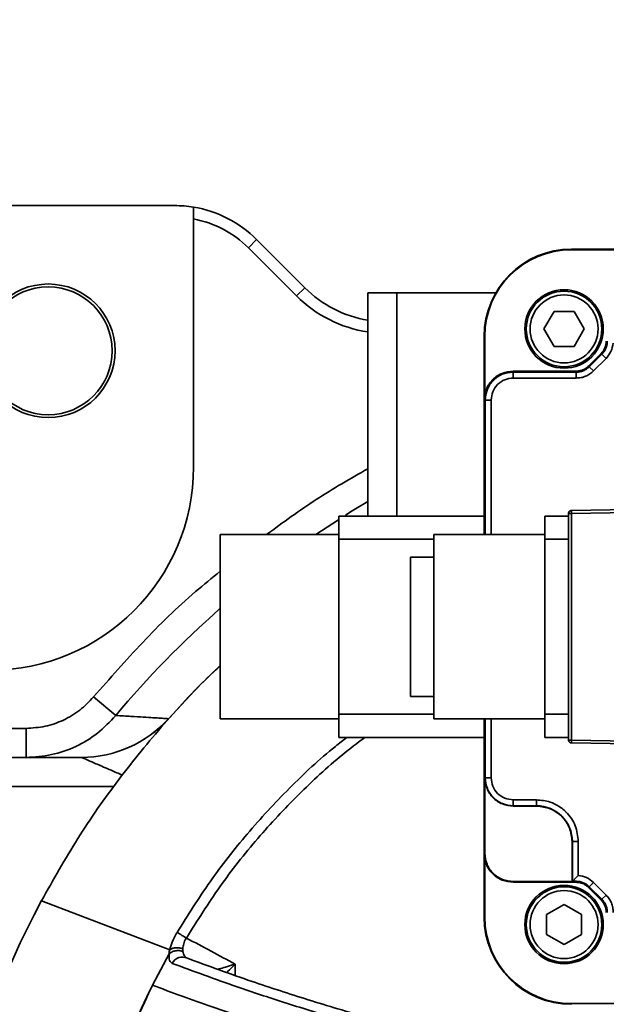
# Model space of a CAD drawing. Header units: millimetres. Extents: x -8713 to 3261, y -18743 to -8704.
# Tile 13 of 154: x -4417 to -4317, y -15337 to -15167. Entities that reach past the tile are written whole.
import ezdxf

# ---------------------------------------------------------------- set-up
doc = ezdxf.new("R2010")
doc.units = ezdxf.units.MM
doc.header["$LTSCALE"] = 10
doc.layers.add('细实线层', color=7, linetype='Continuous')

msp = doc.modelspace()

# ---------------------------------------------------------------- linework, layer by layer
at = {"color": 4}
msp.add_circle((-4272.58, -15394.48), 643.69, dxfattribs=at)
at = {"layer": '细实线层', "linetype": 'Continuous', "lineweight": 35}
for p, q in [((-4390.86, -15199.48), (-4442.58, -15199.48)), ((-4387.58, -15244.48), (-4387.58, -15201.78)), ((-4376.72, -15205.34), (-4378.13, -15206.75)), ((-4376.72, -15205.34), (-4368.44, -15213.62)), ((-4369.85, -15215.04), (-4378.13, -15206.75)), ((-4222.58, -15206.98), (-4322.58, -15206.98)), ((-4312.15, -15207.09), (-4322.58, -15207.09)), ((-4368.44, -15213.62), (-4369.85, -15215.04)), ((-4357.58, -15214.48), (-4352.58, -15214.48)), ((-4357.58, -15252.93), (-4357.58, -15214.48)), ((-4335.57, -15214.48), (-4352.58, -15214.48)), ((-4352.58, -15214.48), (-4352.58, -15252.93)), ((-4327.31, -15220.72), (-4325.57, -15217.72)), ((-4325.57, -15217.72), (-4322.11, -15217.72)), ((-4322.11, -15217.72), (-4320.38, -15220.72)), ((-4325.57, -15223.72), (-4327.31, -15220.72)), ((-4320.38, -15220.72), (-4322.11, -15223.72)), ((-4337.58, -15221.98), (-4337.58, -15232.81)), ((-4337.46, -15221.98), (-4337.46, -15232.41)), ((-4322.11, -15223.72), (-4325.57, -15223.72)), ((-4317.46, -15224.94), (-4319.62, -15227.1)), ((-4319.5, -15227.23), (-4317.33, -15225.06)), ((-4318.78, -15227.94), (-4316.61, -15225.78)), ((-4317.33, -15225.06), (-4317.46, -15224.94)), ((-4316.61, -15225.78), (-4317.33, -15225.06)), ((-4319.5, -15227.23), (-4319.62, -15227.1)), ((-4318.78, -15227.94), (-4319.5, -15227.23)), ((-4332.58, -15228.16), (-4332.58, -15227.98)), ((-4321.74, -15227.98), (-4332.58, -15227.98)), ((-4332.58, -15229.17), (-4332.58, -15228.16)), ((-4332.58, -15228.16), (-4321.74, -15228.16)), ((-4332.58, -15229.17), (-4321.74, -15229.17)), ((-4321.74, -15228.16), (-4321.74, -15227.98)), ((-4321.74, -15229.17), (-4321.74, -15228.16)), ((-4337.58, -15256.11), (-4337.58, -15232.98)), ((-4337.58, -15232.98), (-4337.4, -15232.98)), ((-4337.4, -15232.98), (-4336.39, -15232.98)), ((-4337.4, -15256.11), (-4337.4, -15232.98)), ((-4336.39, -15256.11), (-4336.39, -15232.98)), ((-4337.58, -15252.93), (-4362.58, -15252.93)), ((-4323.08, -15252.93), (-4327.17, -15252.93)), ((-4323.08, -15291.49), (-4323.08, -15252.47)), ((-4306.74, -15251.7), (-4322.59, -15251.97)), ((-4322.59, -15251.97), (-4322.58, -15252.47)), ((-4322.58, -15252.47), (-4306.74, -15252.2)), ((-4322.58, -15291.49), (-4322.58, -15252.47)), ((-4366.53, -15256.11), (-4362.66, -15253.56)), ((-4362.58, -15256.11), (-4382.98, -15256.11)), ((-4327.17, -15256.11), (-4346.22, -15256.11)), ((-4362.58, -15287.03), (-4362.58, -15256.93)), ((-4362.58, -15256.93), (-4346.22, -15256.93)), ((-4327.17, -15287.06), (-4327.17, -15256.93)), ((-4327.17, -15256.93), (-4323.08, -15256.93)), ((-4350.28, -15259.98), (-4350.28, -15283.98)), ((-4346.22, -15259.98), (-4350.28, -15259.98)), ((-4400.94, -15287.26), (-4404.77, -15284.06)), ((-4346.22, -15283.98), (-4350.28, -15283.98)), ((-4346.22, -15287.03), (-4362.58, -15287.03)), ((-4323.08, -15287.06), (-4327.17, -15287.06)), ((-4391.91, -15287.81), (-4391.91, -15287.81)), ((-4382.98, -15287.86), (-4362.58, -15287.86)), ((-4346.22, -15287.86), (-4327.17, -15287.86)), ((-4337.58, -15310.98), (-4337.58, -15287.86)), ((-4337.4, -15297.98), (-4337.4, -15287.86)), ((-4336.39, -15297.98), (-4336.39, -15287.86)), ((-4416.38, -15289.48), (-4470.58, -15289.48)), ((-4416.38, -15289.48), (-4416.38, -15294.48)), ((-4337.58, -15291.03), (-4362.58, -15291.03)), ((-4323.08, -15291.06), (-4327.17, -15291.06)), ((-4322.58, -15291.49), (-4322.59, -15291.99)), ((-4306.74, -15292.27), (-4322.59, -15291.99)), ((-4306.74, -15291.77), (-4322.58, -15291.49)), ((-4406.82, -15294.48), (-4502.58, -15294.48)), ((-4406.82, -15294.48), (-4406.82, -15294.48)), ((-4337.46, -15297.98), (-4337.4, -15297.98)), ((-4337.46, -15310.98), (-4337.46, -15297.98)), ((-4336.39, -15297.98), (-4337.4, -15297.98)), ((-4502.58, -15299.48), (-4401.26, -15299.48)), ((-4328.58, -15301.79), (-4332.58, -15301.79)), ((-4332.58, -15302.81), (-4332.58, -15301.79)), ((-4328.58, -15301.79), (-4328.58, -15302.81)), ((-4328.58, -15302.81), (-4332.58, -15302.81)), ((-4332.58, -15302.86), (-4332.58, -15302.81)), ((-4332.58, -15302.86), (-4328.58, -15302.86)), ((-4328.58, -15302.86), (-4328.58, -15302.81)), ((-4322.4, -15308.98), (-4322.46, -15308.98)), ((-4322.46, -15308.98), (-4322.46, -15315.86)), ((-4321.39, -15308.98), (-4322.4, -15308.98)), ((-4322.4, -15315.81), (-4322.4, -15308.98)), ((-4321.39, -15314.8), (-4321.39, -15308.98)), ((-4337.58, -15310.98), (-4337.46, -15310.98)), ((-4337.58, -15311.16), (-4337.58, -15321.98)), ((-4337.46, -15311.55), (-4337.46, -15321.98)), ((-4332.58, -15315.98), (-4332.58, -15315.86)), ((-4322.46, -15315.86), (-4332.58, -15315.86)), ((-4332.58, -15315.98), (-4321.74, -15315.98)), ((-4322.46, -15315.86), (-4322.4, -15315.81)), ((-4322.35, -15315.81), (-4322.4, -15315.81)), ((-4321.74, -15315.15), (-4322.35, -15315.81)), ((-4321.74, -15315.81), (-4322.35, -15315.81)), ((-4321.39, -15314.8), (-4321.74, -15315.15)), ((-4321.74, -15315.98), (-4321.74, -15315.81)), ((-4318.78, -15316.02), (-4319.5, -15316.74)), ((-4316.61, -15318.18), (-4318.78, -15316.02)), ((-4319.5, -15316.74), (-4319.62, -15316.86)), ((-4319.62, -15316.86), (-4317.46, -15319.03)), ((-4317.33, -15318.9), (-4319.5, -15316.74)), ((-4391.67, -15327.61), (-4413.73, -15319.14)), ((-4317.46, -15319.03), (-4317.33, -15318.9)), ((-4316.61, -15318.18), (-4317.33, -15318.9)), ((-4326.84, -15321.51), (-4323.84, -15319.78)), ((-4323.84, -15319.78), (-4320.84, -15321.51)), ((-4326.84, -15324.98), (-4326.84, -15321.51)), ((-4320.84, -15321.51), (-4320.84, -15324.98)), ((-4323.84, -15326.71), (-4326.84, -15324.98)), ((-4320.84, -15324.98), (-4323.84, -15326.71)), ((-4389.43, -15327.4), (-4389.41, -15327.87)), ((-4394.62, -15333.7), (-4391.79, -15328.31)), ((-4380.41, -15330.05), (-4380.41, -15332)), ((-4322.58, -15336.87), (-4312.15, -15336.87))]:
    msp.add_line(p, q, dxfattribs=at)
at = {"layer": '细实线层', "linetype": 'Continuous', "lineweight": 35, "flags": 128}
for points in [[(-4361.44, -15252.78), (-4360.27, -15252.05), (-4357.58, -15250.43)], [(-4383.01, -15278.63), (-4386.73, -15282.29), (-4391.91, -15287.81)], [(-4390.42, -15324.61), (-4390.31, -15324.67), (-4390.17, -15324.76), (-4389.99, -15324.86), (-4389.79, -15324.98), (-4389.57, -15325.12), (-4389.32, -15325.26), (-4389.07, -15325.41), (-4388.8, -15325.57)]]:
    msp.add_lwpolyline(points, dxfattribs=at)
at = {"layer": '细实线层', "linetype": 'Continuous', "lineweight": 35}
for centre, radius in [((-4412.58, -15224.48), 11.5), ((-4412.58, -15224.48), 11), ((-4323.84, -15220.72), 6.75), ((-4323.84, -15220.72), 6.5), ((-4323.84, -15220.72), 5.85), ((-4323.84, -15323.25), 6.75), ((-4323.84, -15323.25), 6.5), ((-4323.84, -15323.25), 5.85)]:
    msp.add_circle(centre, radius, dxfattribs=at)
for centre, radius, start, end in [((-4390.86, -15219.48), 20, 80.5484, 90), ((-4390.86, -15219.48), 20, 45, 80.5484), ((-4390.86, -15219.48), 18, 45, 79.4869), ((-4322.58, -15221.98), 15, 90, 180), ((-4322.58, -15221.98), 14.89, 90, 180), ((-4354.29, -15199.48), 20, 225, 260.5484), ((-4354.29, -15199.48), 22, 225, 261.4145), ((-4319.58, -15222.81), 3, 315, 0), ((-4332.58, -15232.98), 4.83, 90, 180), ((-4422.58, -15244.48), 35, 270, 0), ((-4272.58, -15394.48), 167.26, 131.3518, 140.1275), ((-4406.82, -15274.48), 20, 270.0015, 318.2042), ((-4406.82, -15274.48), 20, 270.0003, 318.2092), ((-4328.58, -15308.98), 6.17, 360, 90), ((-4323.84, -15323.25), 6.75, 84, 96), ((-4272.58, -15394.48), 160, 151.9076, 212.8945), ((-4319.58, -15321.15), 3, 360, 45), ((-4322.58, -15321.98), 15, 180, 270), ((-4322.58, -15321.98), 14.89, 180, 270), ((-4389.52, -15330.74), 1.9, 62.5098, 154.5548), ((-4272.58, -15394.48), 136.34, 153.5274, 182.8696)]:
    msp.add_arc(centre, radius, start, end, dxfattribs=at)
for points, knots in [([(-4387.58, -15201.78), (-4387.58, -15201.55), (-4387.58, -15201.09), (-4387.58, -15200.47), (-4387.58, -15200.02), (-4387.58, -15199.78), (-4387.58, -15199.76), (-4387.58, -15199.75)], [0, 0, 0, 0, 0.2189816, 0.4380359, 0.6550983, 0.8689744, 1, 1, 1, 1]), ([(-4316.61, -15225.78), (-4316.3, -15225.4), (-4315.66, -15224.64), (-4315.49, -15223.66), (-4315.4, -15223.17)], [0, 0, 0, 0, 0.500001, 1, 1, 1, 1]), ([(-4337.58, -15232.98), (-4337.5, -15232.33), (-4337.35, -15231.02), (-4336.2, -15229.36), (-4334.54, -15228.21), (-4333.23, -15228.06), (-4332.58, -15227.98)], [0, 0, 0, 0, 0.25, 0.5, 0.75, 1, 1, 1, 1]), ([(-4375, -15256.11), (-4372.19, -15254.04), (-4366.6, -15249.93), (-4360.57, -15246.49), (-4357.58, -15244.78)], [0, 0, 0, 0, 0.5026281, 1, 1, 1, 1]), ([(-4404.77, -15284.06), (-4401.99, -15280.9), (-4396.45, -15274.57), (-4389.1, -15267.39), (-4384.4, -15263.59), (-4382.98, -15262.43)], [0, 0, 0, 0, 0.41047, 0.820932, 1, 1, 1, 1]), ([(-4413.73, -15319.14), (-4411.7, -15315.54), (-4407.65, -15308.35), (-4400.56, -15298.19), (-4392.71, -15288.63), (-4386.78, -15282.17), (-4383.35, -15279.06), (-4382.98, -15278.73)], [0, 0, 0, 0, 0.24264, 0.485279, 0.727919, 0.970558, 1, 1, 1, 1]), ([(-4404.77, -15284.06), (-4405.53, -15284.86), (-4407.05, -15286.46), (-4409.93, -15288.14), (-4413.07, -15289.27), (-4415.27, -15289.41), (-4416.38, -15289.48)], [0, 0, 0, 0, 0.25066, 0.499937, 0.74927, 1, 1, 1, 1]), ([(-4400.94, -15287.26), (-4401.95, -15288.32), (-4403.98, -15290.46), (-4407.79, -15292.72), (-4411.98, -15294.2), (-4414.91, -15294.39), (-4416.38, -15294.48)], [0, 0, 0, 0, 0.249992, 0.499817, 0.749969, 1, 1, 1, 1]), ([(-4391.91, -15287.81), (-4392.03, -15287.8), (-4392.28, -15287.79), (-4393.18, -15287.73), (-4394.47, -15287.65), (-4396.19, -15287.55), (-4398.28, -15287.42), (-4400.05, -15287.31), (-4400.94, -15287.26)], [0, 0, 0, 0, 0.164655, 0.331315, 0.499997, 0.662315, 0.828977, 1, 1, 1, 1]), ([(-4390.42, -15324.61), (-4388.57, -15321.67), (-4384.88, -15315.79), (-4378.39, -15307.49), (-4371.16, -15299.72), (-4365.35, -15294.22), (-4361.85, -15291.54), (-4361.18, -15291.03)], [0, 0, 0, 0, 0.23259, 0.465172, 0.704488, 0.943817, 1, 1, 1, 1]), ([(-4358.09, -15291.03), (-4359.39, -15292.01), (-4363.42, -15295.05), (-4369.62, -15300.85), (-4376.7, -15308.41), (-4383.19, -15316.63), (-4386.93, -15322.59), (-4388.8, -15325.57)], [0, 0, 0, 0, 0.105043, 0.325602, 0.54615, 0.773071, 1, 1, 1, 1]), ([(-4322.59, -15291.99), (-4322.65, -15291.98), (-4322.78, -15291.96), (-4322.94, -15291.85), (-4323.06, -15291.68), (-4323.07, -15291.55), (-4323.08, -15291.49)], [0, 0, 0, 0, 0.25, 0.5, 0.75, 1, 1, 1, 1]), ([(-4406.82, -15294.48), (-4406.79, -15294.49), (-4406.73, -15294.52), (-4406.2, -15294.75), (-4405.28, -15295.16), (-4404.12, -15295.68), (-4403.02, -15296.15), (-4401.89, -15296.64), (-4400.8, -15297.11), (-4400.14, -15297.39), (-4399.81, -15297.53)], [0, 0, 0, 0, 0.073556, 0.155179, 0.359795, 0.476643, 0.613017, 0.769553, 0.884431, 1, 1, 1, 1]), ([(-4321.39, -15308.98), (-4321.49, -15308.04), (-4321.7, -15306.16), (-4322.84, -15304.54), (-4323.54, -15303.85), (-4323.65, -15303.74), (-4324.01, -15303.41), (-4324.85, -15302.78), (-4326.42, -15301.99), (-4327.79, -15301.86), (-4328.58, -15301.79)], [0, 0, 0, 0, 0.249551, 0.499102, 0.503766, 0.511994, 0.539141, 0.636116, 0.789837, 1, 1, 1, 1]), ([(-4319.62, -15316.86), (-4319.77, -15316.73), (-4320.06, -15316.47), (-4320.59, -15316.19), (-4321.15, -15316.01), (-4321.55, -15315.99), (-4321.74, -15315.98)], [0, 0, 0, 0, 0.25, 0.5, 0.75, 1, 1, 1, 1]), ([(-4391.67, -15327.61), (-4391.55, -15327.17), (-4391.3, -15326.29), (-4390.78, -15325.22), (-4390.46, -15324.68), (-4390.42, -15324.61)], [0, 0, 0, 0, 0.462433, 0.927117, 1, 1, 1, 1]), ([(-4388.8, -15325.57), (-4388.83, -15325.61), (-4389.03, -15325.93), (-4389.32, -15326.58), (-4389.39, -15327.13), (-4389.43, -15327.4)], [0, 0, 0, 0, 0.071971, 0.531407, 1, 1, 1, 1]), ([(-4388.8, -15325.57), (-4387.38, -15326.33), (-4384.59, -15327.83), (-4381.79, -15329.32), (-4380.41, -15330.05)], [0, 0, 0, 0, 0.508222, 1, 1, 1, 1]), ([(-4391.79, -15328.31), (-4391.79, -15328.31), (-4391.77, -15328.09), (-4391.72, -15327.85), (-4391.67, -15327.61)], [0, 0, 0, 0, 0.000595, 1, 1, 1, 1]), ([(-4389.41, -15327.87), (-4389.35, -15328.15), (-4389.21, -15328.7), (-4388.83, -15328.94), (-4388.64, -15329.06)], [0, 0, 0, 0, 0.5102671, 1, 1, 1, 1]), ([(-4391.23, -15329.93), (-4391.42, -15329.8), (-4391.79, -15329.53), (-4391.79, -15328.73), (-4391.79, -15328.31)], [0, 0, 0, 0, 0.4839942, 1, 1, 1, 1]), ([(-4388.64, -15329.06), (-4384.99, -15330.39), (-4378.42, -15332.8), (-4367.95, -15336.21), (-4357.6, -15339.32), (-4346.41, -15342.36), (-4334.3, -15345.34), (-4321.91, -15348.08), (-4309.34, -15350.58), (-4296.69, -15352.84), (-4284.13, -15354.85), (-4271.84, -15356.62), (-4260.01, -15358.15), (-4247.54, -15359.61), (-4234.91, -15360.92), (-4223.35, -15362), (-4216, -15362.59), (-4212.88, -15362.84)], [0, 0, 0, 0, 0.101173, 0.182437, 0.263792, 0.345138, 0.426418, 0.507618, 0.575245, 0.642905, 0.710509, 0.76281, 0.815186, 0.867539, 0.919811, 0.966066, 1, 1, 1, 1]), ([(-4213.52, -15364.75), (-4214.71, -15364.65), (-4219.16, -15364.29), (-4226.6, -15363.62), (-4237.19, -15362.59), (-4248.67, -15361.35), (-4260.86, -15359.88), (-4272.45, -15358.34), (-4283.59, -15356.71), (-4294.26, -15355), (-4304.49, -15353.21), (-4314.16, -15351.37), (-4324.18, -15349.31), (-4334.4, -15347.03), (-4344.7, -15344.51), (-4354.37, -15341.95), (-4363.47, -15339.33), (-4372.04, -15336.67), (-4381.45, -15333.55), (-4387.57, -15331.28), (-4391.23, -15329.93)], [0, 0, 0, 0, 0.012692, 0.047591, 0.08249, 0.132973, 0.183531, 0.234108, 0.284616, 0.337041, 0.389508, 0.44199, 0.494432, 0.561593, 0.628782, 0.695955, 0.763742, 0.831544, 0.899338, 1, 1, 1, 1]), ([(-4383.35, -15330.95), (-4383.29, -15330.93), (-4382.93, -15330.82), (-4382.03, -15330.55), (-4381.09, -15330.26), (-4380.52, -15330.09), (-4380.42, -15330.05), (-4380.41, -15330.05)], [0, 0, 0, 0, 0.082982, 0.456476, 0.897485, 0.995558, 1, 1, 1, 1]), ([(-4380.41, -15330.05), (-4380.42, -15330.06), (-4380.49, -15330.14), (-4380.91, -15330.55), (-4381.41, -15331.06), (-4381.78, -15331.43), (-4381.85, -15331.49)], [0, 0, 0, 0, 0.007002, 0.161598, 0.856829, 1, 1, 1, 1]), ([(-4408.75, -15401.31), (-4408.83, -15398.72), (-4409.01, -15393.54), (-4408.65, -15384.59), (-4407.59, -15374.52), (-4405.45, -15363.32), (-4402.35, -15352.24), (-4398.7, -15342.31), (-4395.83, -15336.26), (-4394.62, -15333.7)], [0, 0, 0, 0, 0.1112461, 0.2228628, 0.3844544, 0.5460478, 0.7122233, 0.8783966, 1, 1, 1, 1]), ([(-4215.12, -15368.96), (-4215.72, -15368.91), (-4217.17, -15368.79), (-4219.46, -15368.6), (-4221.98, -15368.39), (-4224.52, -15368.17), (-4227.07, -15367.94), (-4229.64, -15367.7), (-4233.44, -15367.35), (-4238.65, -15366.84), (-4245.38, -15366.13), (-4251.68, -15365.43), (-4257.45, -15364.76), (-4262.41, -15364.15), (-4265.87, -15363.7), (-4267.84, -15363.45), (-4268.46, -15363.36), (-4269.09, -15363.28), (-4269.72, -15363.2), (-4270.35, -15363.11), (-4270.99, -15363.02), (-4271.8, -15362.91), (-4272.92, -15362.76), (-4274.48, -15362.55), (-4276.68, -15362.24), (-4279.62, -15361.82), (-4283.32, -15361.27), (-4286.56, -15360.77), (-4289.02, -15360.39), (-4290.51, -15360.15), (-4291.86, -15359.93), (-4293.17, -15359.72), (-4294.63, -15359.48), (-4296.24, -15359.21), (-4297.97, -15358.92), (-4299.62, -15358.64), (-4301.19, -15358.36), (-4302.67, -15358.1), (-4306.64, -15357.4), (-4312.83, -15356.25), (-4320.83, -15354.65), (-4328.25, -15353.07), (-4335.36, -15351.47), (-4342.24, -15349.83), (-4348.88, -15348.15), (-4355.21, -15346.46), (-4363.52, -15344.13), (-4373.43, -15341.12), (-4384.53, -15337.44), (-4391.26, -15334.95), (-4394.62, -15333.7)], [0, 0, 0, 0, 0.006439, 0.01545, 0.024574, 0.03381, 0.043161, 0.052626, 0.062209, 0.085701, 0.111746, 0.140377, 0.160714, 0.182213, 0.202108, 0.204781, 0.207471, 0.210176, 0.212898, 0.215635, 0.218389, 0.221342, 0.226237, 0.23308, 0.241878, 0.255693, 0.272626, 0.292707, 0.300899, 0.307526, 0.314002, 0.320328, 0.326502, 0.335408, 0.343976, 0.352203, 0.360088, 0.36763, 0.374826, 0.421061, 0.465293, 0.50745, 0.549683, 0.593938, 0.637721, 0.680988, 0.724611, 0.816487, 0.908416, 1, 1, 1, 1])]:
    msp.add_open_spline(points, degree=3, knots=knots, dxfattribs=at)
for points in [[(-4316.4, -15222.81), (-4316.41, -15223.02), (-4316.44, -15223.44), (-4316.63, -15224.04), (-4316.92, -15224.59), (-4317.19, -15224.9), (-4317.33, -15225.06)], [(-4319.62, -15227.1), (-4319.77, -15227.23), (-4320.06, -15227.5), (-4320.59, -15227.77), (-4321.15, -15227.95), (-4321.55, -15227.97), (-4321.74, -15227.98)], [(-4321.74, -15228.16), (-4321.54, -15228.14), (-4321.12, -15228.12), (-4320.52, -15227.93), (-4319.97, -15227.64), (-4319.65, -15227.36), (-4319.5, -15227.23)], [(-4336.39, -15232.98), (-4336.33, -15232.48), (-4336.21, -15231.48), (-4335.33, -15230.23), (-4334.07, -15229.34), (-4333.08, -15229.23), (-4332.58, -15229.17)], [(-4321.74, -15229.17), (-4321.47, -15229.16), (-4320.92, -15229.13), (-4320.13, -15228.88), (-4319.39, -15228.49), (-4318.98, -15228.13), (-4318.78, -15227.94)], [(-4362.58, -15252.93), (-4362.58, -15252.99), (-4362.58, -15253.11), (-4362.58, -15254.04), (-4362.58, -15255.36), (-4362.58, -15256.41), (-4362.58, -15256.93)], [(-4327.17, -15252.93), (-4327.17, -15252.99), (-4327.17, -15253.11), (-4327.17, -15254.04), (-4327.17, -15255.36), (-4327.17, -15256.41), (-4327.17, -15256.93)], [(-4323.08, -15252.47), (-4323.07, -15252.41), (-4323.06, -15252.28), (-4322.94, -15252.11), (-4322.78, -15252), (-4322.65, -15251.98), (-4322.59, -15251.97)], [(-4322.58, -15252.47), (-4322.64, -15252.47), (-4322.77, -15252.47), (-4322.94, -15252.47), (-4323.05, -15252.47), (-4323.07, -15252.47), (-4323.08, -15252.47)], [(-4382.98, -15256.11), (-4382.98, -15256.16), (-4382.98, -15256.28), (-4382.98, -15257.23), (-4382.98, -15258.69), (-4382.98, -15260.68), (-4382.98, -15263.1), (-4382.98, -15265.87), (-4382.98, -15268.86), (-4382.98, -15270.94), (-4382.98, -15271.98)], [(-4346.22, -15256.11), (-4346.22, -15256.16), (-4346.22, -15256.28), (-4346.22, -15257.23), (-4346.22, -15258.69), (-4346.22, -15260.68), (-4346.22, -15263.1), (-4346.22, -15265.87), (-4346.22, -15268.86), (-4346.22, -15270.94), (-4346.22, -15271.98)], [(-4382.98, -15271.98), (-4382.98, -15273.02), (-4382.98, -15275.1), (-4382.98, -15278.09), (-4382.98, -15280.86), (-4382.98, -15283.28), (-4382.98, -15285.27), (-4382.98, -15286.73), (-4382.98, -15287.68), (-4382.98, -15287.8), (-4382.98, -15287.86)], [(-4346.22, -15271.98), (-4346.22, -15273.02), (-4346.22, -15275.1), (-4346.22, -15278.09), (-4346.22, -15280.86), (-4346.22, -15283.28), (-4346.22, -15285.27), (-4346.22, -15286.73), (-4346.22, -15287.68), (-4346.22, -15287.8), (-4346.22, -15287.86)], [(-4362.58, -15287.03), (-4362.58, -15287.55), (-4362.58, -15288.6), (-4362.58, -15289.93), (-4362.58, -15290.85), (-4362.58, -15290.97), (-4362.58, -15291.03)], [(-4327.17, -15287.06), (-4327.17, -15287.58), (-4327.17, -15288.63), (-4327.17, -15289.96), (-4327.17, -15290.88), (-4327.17, -15291), (-4327.17, -15291.06)], [(-4323.08, -15291.49), (-4323.07, -15291.49), (-4323.05, -15291.49), (-4322.94, -15291.49), (-4322.77, -15291.49), (-4322.64, -15291.49), (-4322.58, -15291.49)], [(-4337.46, -15297.98), (-4337.38, -15298.62), (-4337.24, -15299.9), (-4336.11, -15301.51), (-4334.49, -15302.64), (-4333.22, -15302.79), (-4332.58, -15302.86)], [(-4337.4, -15297.98), (-4337.33, -15298.61), (-4337.19, -15299.88), (-4336.07, -15301.47), (-4334.47, -15302.59), (-4333.21, -15302.73), (-4332.58, -15302.81)], [(-4332.58, -15301.79), (-4333.08, -15301.73), (-4334.07, -15301.62), (-4335.33, -15300.74), (-4336.21, -15299.48), (-4336.33, -15298.48), (-4336.39, -15297.98)], [(-4322.46, -15308.98), (-4322.55, -15308.18), (-4322.73, -15306.57), (-4324.15, -15304.55), (-4326.17, -15303.13), (-4327.78, -15302.95), (-4328.58, -15302.86)], [(-4332.58, -15315.98), (-4333.23, -15315.91), (-4334.54, -15315.76), (-4336.2, -15314.6), (-4337.35, -15312.95), (-4337.5, -15311.64), (-4337.58, -15310.98)], [(-4332.58, -15315.86), (-4333.22, -15315.79), (-4334.49, -15315.64), (-4336.11, -15314.51), (-4337.24, -15312.9), (-4337.38, -15311.62), (-4337.46, -15310.98)], [(-4319.5, -15316.74), (-4319.65, -15316.6), (-4319.97, -15316.32), (-4320.52, -15316.03), (-4321.12, -15315.84), (-4321.54, -15315.82), (-4321.74, -15315.81)], [(-4318.78, -15316.02), (-4319.16, -15315.7), (-4319.92, -15315.06), (-4320.9, -15314.89), (-4321.39, -15314.8)], [(-4316.4, -15321.15), (-4316.41, -15320.94), (-4316.44, -15320.52), (-4316.63, -15319.93), (-4316.92, -15319.37), (-4317.19, -15319.06), (-4317.33, -15318.9)], [(-4315.39, -15321.15), (-4315.4, -15320.87), (-4315.43, -15320.32), (-4315.68, -15319.53), (-4316.06, -15318.8), (-4316.43, -15318.39), (-4316.61, -15318.18)], [(-4391.79, -15328.31), (-4391.64, -15328.19), (-4391.35, -15327.95), (-4390.74, -15327.75), (-4390.06, -15327.7), (-4389.63, -15327.81), (-4389.41, -15327.87)], [(-4391.67, -15327.61), (-4391.54, -15327.52), (-4391.27, -15327.34), (-4390.69, -15327.23), (-4390.05, -15327.23), (-4389.64, -15327.35), (-4389.43, -15327.4)]]:
    msp.add_open_spline(points, degree=3, dxfattribs=at)

doc.saveas('drawing.dxf')
